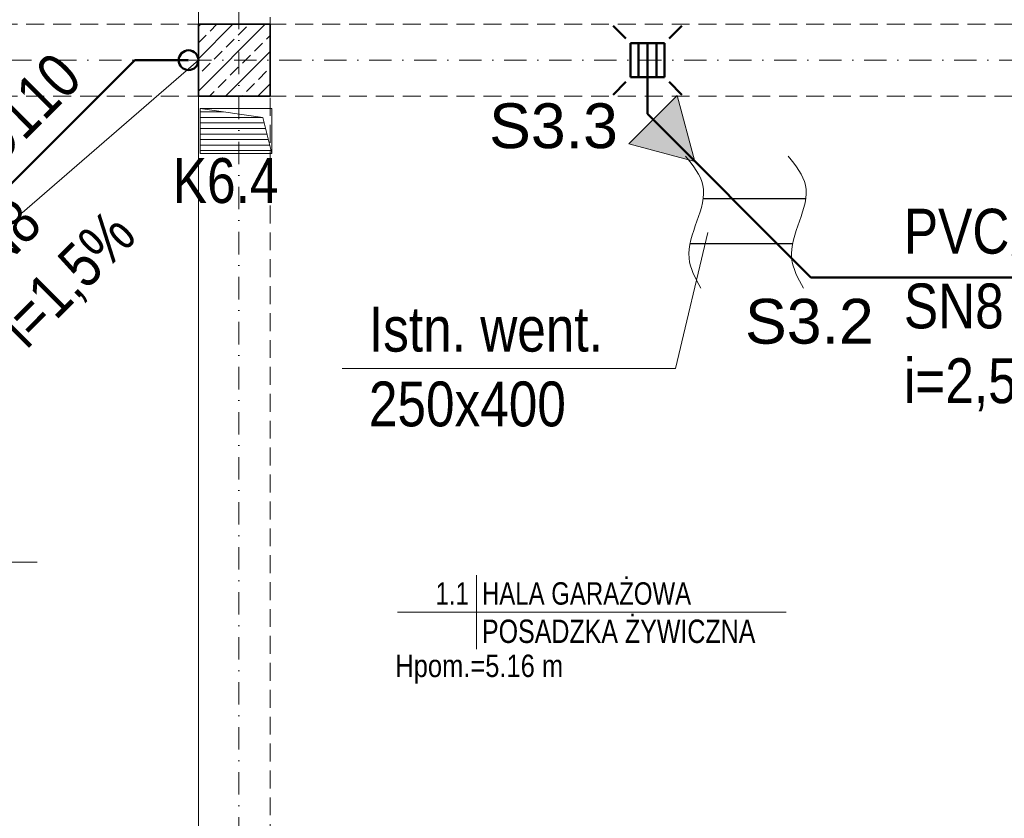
# Model space of a CAD drawing. Header units: millimetres. Extents: x -96593 to 66336, y -23969 to 7139.
# Tile 137 of 256: x -89641 to -89092, y -436 to 9. Entities that reach past the tile are written whole.
import ezdxf
from ezdxf.enums import TextEntityAlignment as Align

# ---------------------------------------------------------------- set-up
doc = ezdxf.new("R2010")
doc.units = ezdxf.units.MM
for name, pattern in [('DASHDOT', [1, 0.5, -0.25, 0, -0.25]), ('DASHED', [0.75, 0.5, -0.25]), ('DIVIDEX2', [2.5, 1, -0.5, 0, -0.5, 0, -0.5])]:
    doc.linetypes.add(name, pattern=pattern)
for name, color, linetype, lineweight in [('BA_KS_ist.', 34, 'Continuous', 50), ('BA_met', 7, 'Continuous', 18), ('BA_txs', 2, 'Continuous', 18), ('MM_KS_OPISY', 7, 'Continuous', 9), ('mm_punktwstawienia', 1, 'Continuous', 50), ('mm_sprężone', 7, 'Continuous', 50), ('mm_went_opis', 7, 'Continuous', 15), ('mm_wentylacja_bloki', 7, 'Continuous', 18), ('mm_ZWU', 5, 'Continuous', 30), ('PG_KONSTRUKCJA', 5, 'Continuous', 35), ('PG_OSIE', 1, 'DASHDOT', 18), ('PG_PODCIĄGI', 1, 'DASHED', 18), ('PG_SZRAF', 1, 'Continuous', 18), ('PG_WENTYLACJA', 1, 'Continuous', 18)]:
    doc.layers.add(name, color=color, linetype=linetype, lineweight=lineweight)
doc.styles.add('BIKTS', font='bikromsw.shx', dxfattribs={"width": 0.85})
doc.styles.add('ROMANS', font='bikromsw.shx', dxfattribs={"width": 0.8})
doc.styles.get("Standard").update_dxf_attribs({"font": 'arial.ttf'})

# ---------------------------------------------------------------- blocks, each defined once
blk = doc.blocks.new('A$C243F7E6F')
at = {"layer": 'PG_SZRAF'}
h = blk.add_hatch(dxfattribs=at)
h.set_pattern_fill('ANSI33', color=256, scale=2)
h.set_pattern_definition([(45, (-6891.598, -2675.306), (-8.980256, 8.980256), []), (45, (-6882.618, -2675.306), (-8.980256, 8.980256), [6.35, -3.175])])
h.paths.add_polyline_path([(0, 0), (40, 0), (40, -40), (0, -40)])
at = {"layer": 'PG_KONSTRUKCJA'}
blk.add_lwpolyline([(0, 0), (40, 0), (40, -40), (0, -40), (0, 0)], dxfattribs=at)
blk = doc.blocks.new('bikmet')
blk.add_line((0, 1.65), (0, -1.65))
at = {"style": 'ROMANS', "width": 0.8}
blk.add_attdef('NRPOM', text='', height=1, dxfattribs=at).set_placement((-0.333, 0.333), align=Align.RIGHT)
blk.add_attdef('NWAPOM', (0.25, 0.333), '', height=1, dxfattribs=at)
blk.add_attdef('PODLOGA', text='', height=1.042, dxfattribs=at).set_placement((0.25, -0.333), align=Align.TOP_LEFT)
blk = doc.blocks.new('A$C2E197AD3')
at = {"layer": 'PG_WENTYLACJA'}
h = blk.add_hatch(dxfattribs=at)
h.set_pattern_fill('ANSI31', color=252, scale=0.97, angle=135)
h.set_pattern_definition([(180, (-5151.205, 2384.805), (-2e-16, -3.07975), [])])
h.paths.add_polyline_path([(1866.84, 2275.5), (1831.84, 2280.5), (1831.84, 2255.5), (1871.84, 2255.5)])
at = {"layer": 'BA_met', "color": 252}
blk.add_lwpolyline([(1941.85, 1999.78), (2158.72, 1999.78)], dxfattribs=at)
at = {"layer": 'mm_went_opis', "color": 252}
blk.add_line((1740.86, 2027.71), (1452.87, 2027.71), dxfattribs=at)
at = {"layer": 'PG_OSIE', "color": 252, "ltscale": 25}
for points in [[(1853.34, 3165.56), (1853.34, 314.74)], [(696.17, 2307.5), (2976.42, 2307.5)]]:
    blk.add_lwpolyline(points, dxfattribs=at)
at = {"layer": 'PG_PODCIĄGI', "color": 252, "ltscale": 20}
for points in [[(1830.84, 2946.5), (1830.84, 472.5)], [(1870.84, 2946.5), (1870.84, 472.5)], [(924.84, 2327.5), (2778.84, 2327.5)], [(924.84, 2287.5), (2778.84, 2287.5)]]:
    blk.add_lwpolyline(points, dxfattribs=at)
at = {"layer": 'PG_WENTYLACJA', "color": 252}
for p, q in [((1831.84, 2280.5), (1866.84, 2275.5)), ((1866.84, 2275.5), (1871.84, 2255.5))]:
    blk.add_line(p, q, dxfattribs=at)
blk.add_lwpolyline([(1831.84, 2280.5), (1871.84, 2280.5), (1871.84, 2255.5), (1831.84, 2255.5)], close=True, dxfattribs=at)
at = {"layer": 'BA_met', "color": 252, "xscale": 12.5, "yscale": 12.5, "zscale": 12.5}
blk.add_blockref('bikmet', (1985.89, 1999.78), dxfattribs=at).add_auto_attribs({'NRPOM': ' 1.1', 'NWAPOM': 'HALA GARAŻOWA', 'PODLOGA': 'POSADZKA ŻYWICZNA'})
at = {"layer": 'PG_KONSTRUKCJA', "color": 252}
blk.add_blockref('A$C243F7E6F', (1830.84, 2327.5), dxfattribs=at)
at = {"layer": 'BA_txs', "color": 252, "style": 'BIKTS', "width": 0.85}
blk.add_text('Hpom.=5.16 m', height=12.5, dxfattribs=at).set_placement((1940.69, 1963.6))
blk = doc.blocks.new('ksstrz')
at = {"layer": 'mm_sprężone', "linetype": 'DIVIDEX2', "lineweight": 30}
h = blk.add_hatch(color=256, dxfattribs=at)
h.dxf.hatch_style = 1
h.paths.add_polyline_path([(28045.5, -44864.49), (28060.5, -44838.51), (28030.5, -44838.51)])
at = {"layer": 'mm_wentylacja_bloki'}
for p, q in [((28030.5, -44838.51), (28045.5, -44864.49)), ((28060.5, -44838.51), (28030.5, -44838.51)), ((28045.5, -44864.49), (28060.5, -44838.51))]:
    blk.add_line(p, q, dxfattribs=at)

msp = doc.modelspace()

# ---------------------------------------------------------------- linework, layer by layer
at = {"layer": 'BA_KS_ist.', "color": 34}
for p, q in [((-89309.9, 6.02), (-89302.75, -1.14)), ((-89278.62, -1.14), (-89271.46, 6.02)), ((-89300.21, -3.68), (-89281.16, -3.68)), ((-89300.21, -22.73), (-89300.21, -3.68)), ((-89295.76, -3.68), (-89295.76, -22.73)), ((-89290.68, -3.68), (-89290.68, -22.73)), ((-89285.6, -3.68), (-89285.6, -22.73)), ((-89281.16, -3.68), (-89281.16, -22.73)), ((-89309.9, -32.43), (-89302.75, -25.27)), ((-89281.16, -22.73), (-89300.21, -22.73)), ((-89271.46, -32.43), (-89278.62, -25.27))]:
    msp.add_line(p, q, dxfattribs=at)
at = {"layer": 'BA_KS_ist.', "linetype": 'Continuous', "ltscale": 25}
for p, q in [((-89576.68, -13.19), (-89723.45, -159.82)), ((-89546.68, -13.2), (-89576.68, -13.19)), ((-89290.68, -13.2), (-89290.68, -43.2)), ((-89290.68, -43.2), (-89199.6, -134.28)), ((-88960.55, -134.28), (-89199.6, -134.28))]:
    msp.add_line(p, q, dxfattribs=at)
msp.add_circle((-89546.68, -13.2), 5.5, dxfattribs=at)
at = {"layer": 'BA_met', "color": 252}
msp.add_lwpolyline([(-89430.17, -320.92), (-89213.31, -320.92)], dxfattribs=at)
at = {"layer": 'MM_KS_OPISY'}
for p, q in [((-89256.94, -109.2), (-89275.08, -185.06)), ((-89275.08, -185.06), (-89461.08, -185.06))]:
    msp.add_line(p, q, dxfattribs=at)
msp.add_lwpolyline([(-89541.18, 625.8), (-89541.18, -1848.2)], dxfattribs=at)
for points in [[(-89269.4, -66.72), (-89259.74, -82.93), (-89267.51, -123.57), (-89260.9, -140.37)], [(-89212.17, -66.72), (-89202.52, -82.93), (-89210.29, -123.57), (-89203.67, -140.37)]]:
    msp.add_spline(points, degree=3, dxfattribs=at)
at = {"layer": 'mm_went_opis', "color": 252}
msp.add_lwpolyline([(-89639.46, -98.32), (-89541.18, -13.2)], dxfattribs=at)
at = {"layer": 'mm_ZWU', "ltscale": 100}
for p, q in [((-89259.6, -90.39), (-89202.38, -90.39)), ((-89266.93, -115.39), (-89209.7, -115.39))]:
    msp.add_line(p, q, dxfattribs=at)

# ---------------------------------------------------------------- block references
at = {"layer": 'BA_met', "color": 252, "xscale": 12.5, "yscale": 12.5, "zscale": 12.5}
msp.add_blockref('bikmet', (-89386.13, -320.92), dxfattribs=at).add_auto_attribs({'NRPOM': ' 1.1', 'NWAPOM': 'HALA GARAŻOWA', 'PODLOGA': 'POSADZKA ŻYWICZNA'})
at = {"layer": 'mm_punktwstawienia', "lineweight": 60}
msp.add_blockref('A$C2E197AD3', (-91372.02, -2320.7), dxfattribs=at)
at = {"layer": 'mm_sprężone', "color": 2, "linetype": 'DIVIDEX2', "lineweight": 30, "xscale": 1.27, "yscale": 1.27, "zscale": 1.27, "rotation": 44.99999999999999}
msp.add_blockref('ksstrz', (-154739.27, 15034.24), dxfattribs=at)

# ---------------------------------------------------------------- texts
at = {"layer": 'BA_txs', "color": 252, "style": 'BIKTS', "width": 0.85}
msp.add_text('Hpom.=5.16 m', height=12.5, dxfattribs=at).set_placement((-89431.33, -357.1))
at = {"layer": 'MM_KS_OPISY', "insert": (-89713.68, -98.32), "char_height": 25, "attachment_point": 1, "rotation": 45}
msp.add_mtext_dynamic_manual_height_columns('\\fArial Narrow|b0|i0|c238|p34;PVC%%C110\\PSN8 i=1,5%', width=2.8643, gutter_width=1, heights=[0], dxfattribs=at)
at = {"layer": 'MM_KS_OPISY', "char_height": 25, "attachment_point": 1}
for s, width, insert in [('S3.3', 6.3197, (-89379.03, -37.25)), ('\\fArial Narrow|b0|i0|c238|p34;K6.4', 6.3197, (-89555.48, -67.81)), ('\\fArial Narrow|b0|i0|c238|p34;PVC%%C110\\PSN8 i=2,5%', 2.8643, (-89147.65, -96.04)), ('S3.2', 6.3197, (-89236.29, -146.25)), ('\\fArial Narrow|b0|i0|c238|p34;Istn. went.\\P250x400', 165.1606, (-89446.08, -150.66))]:
    msp.add_mtext_dynamic_manual_height_columns(s, width=width, gutter_width=1, heights=[0], dxfattribs=dict(at, insert=insert))

doc.saveas('drawing.dxf')
